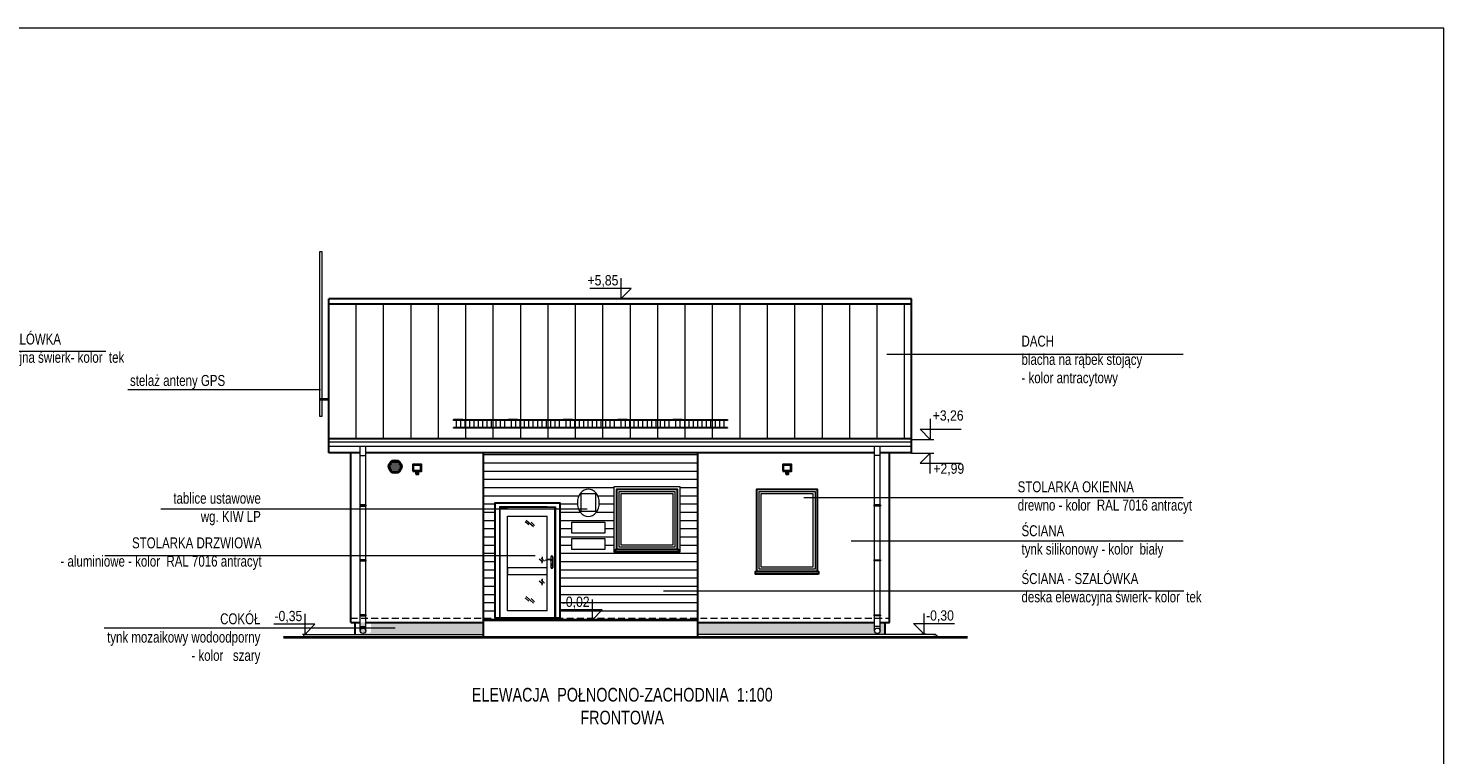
# Model space of a CAD drawing. Header units: inches. Extents: x 53216 to 117387, y -66787 to -22834.
# Tile 4 of 256: x 54785 to 57366, y -27970 to -26646. Entities that reach past the tile are written whole.
import ezdxf

# ---------------------------------------------------------------- set-up
doc = ezdxf.new("R2010")
doc.units = ezdxf.units.IN
doc.header["$MEASUREMENT"] = 0
doc.linetypes.add('HIDDEN', pattern=[0.375, 0.25, -0.125])
doc.layers.get('0').update_dxf_attribs({"lineweight": 0})
for name, color, linetype, lineweight in [('A--tabelka rysunku', 7, 'Continuous', 0), ('p--elewacja', 46, 'Continuous', 30), ('p--elewacja cienka', 251, 'Continuous', 0), ('p--koty wysok.', 141, 'Continuous', 0), ('p--opisy elewacji', 43, 'Continuous', 5), ('p--podpis rysunku', 7, 'Continuous', 0), ('p--tablice państwowe', 1, 'Continuous', 0)]:
    doc.layers.add(name, color=color, linetype=linetype, lineweight=lineweight)
doc.styles.add('1-50', font='arial.ttf', dxfattribs={"width": 0.75, "height": 12.5})
doc.styles.get("Standard").update_dxf_attribs({"font": 'arial.ttf', "width": 0.75})

# ---------------------------------------------------------------- blocks, each defined once
blk = doc.blocks.new('kota wykoń')
for p, q in [((0, 25), (0, 0)), ((0, 0), (-12.5, 12.5)), ((-12.5, 12.5), (37.5, 12.5))]:
    blk.add_line(p, q)
at = {"lineweight": 0}
blk.add_line((-2.5, 0), (2.5, 0), dxfattribs=at)
blk = doc.blocks.new('płotek-widok-1m')
at = {"linetype": 'Continuous', "ltscale": 12}
for p, q in [((17, 15.8), (0, 15.8)), ((100, 14.1), (0, 14.1)), ((100, 1.4), (0, 1.4)), ((25, 0), (0.5, 0)), ((5, 14.1), (5, 1.4)), ((13, 14.1), (13, 1.4)), ((21, 14.1), (21, 1.4)), ((29, 14.1), (29, 1.4)), ((37, 14.1), (37, 1.4)), ((45, 14.1), (45, 1.4)), ((53, 14.1), (53, 1.4)), ((61, 14.1), (61, 1.4)), ((69, 14.1), (69, 1.4)), ((77, 14.1), (77, 1.4)), ((85, 14.1), (85, 1.4)), ((93, 14.1), (93, 1.4))]:
    blk.add_line(p, q, dxfattribs=at)
for points in [[(0, 14.1), (0, 15.8), (100, 15.8), (100, 14.1)], [(100, 1.4), (100, 0), (0, 0), (0, 1.4)]]:
    blk.add_lwpolyline(points, dxfattribs=at)
blk = doc.blocks.new('naświeltlacz LED')
at = {"linetype": 'Continuous', "ltscale": 12}
for p, q in [((-1, -2), (-1, 0)), ((1, -2), (1, 0))]:
    blk.add_line(p, q, dxfattribs=at)
for points in [[(-8, 0), (8, 0), (8, 12), (-8, 12)], [(-7, 1), (7, 1), (7, 11), (-7, 11)], [(-2.5, -6), (2.5, -6), (2.5, -2), (-2.5, -2)]]:
    blk.add_lwpolyline(points, close=True, dxfattribs=at)
blk.add_circle((0, -4), 1.18, dxfattribs=at)

msp = doc.modelspace()

# ---------------------------------------------------------------- hatches: boundary and pattern name
at = {"layer": 'p--elewacja cienka', "linetype": 'Continuous', "lineweight": 5}
h = msp.add_hatch(dxfattribs=at)
h.set_pattern_fill('ANSI31', color=256, scale=400, angle=45, style=0)
h.set_pattern_definition([(90, (382.86, -5983.625), (-50, 3e-15), [])])
h.paths.add_polyline_path([(56395.514, -27395.24), (56395.514, -27148.73), (55333.014, -27148.73), (55333.014, -27395.173)])
at = {"layer": 'p--elewacja cienka'}
h = msp.add_hatch(dxfattribs=at)
h.set_pattern_fill('ANSI31', color=256, scale=30, angle=135, style=0)
h.set_pattern_definition([(180, (-3838.501, 14033.584), (-5e-16, -3.75), [])])
edge = h.paths.add_edge_path()
edge.add_arc((55454.014, -27444.91), 10, 0, 360)
at = {"layer": 'p--elewacja cienka', "linetype": 'Continuous', "lineweight": 5}
h = msp.add_hatch(dxfattribs=at)
h.set_pattern_fill('02-Tynk zaprawa', color=256, scale=10, angle=180, style=0)
h.set_pattern_definition([(170, (103451.703, -7047.36), (0.285407, 30.412473), [0, -10]), (168, (103448.703, -7052.36), (3.302908, 29.968163), [0, -10]), (-177, (103455.703, -7054.36), (-6.563226, 29.697206), [0, -15]), (-98, (103454.703, -7052.86), (-41.559146, -8.29683), [0, -5]), (157, (103455.703, -7053.86), (-6.688163, 35.429768), [0, -8]), (122, (103457.703, -7056.36), (-37.630472, -5.826453), [0, -6]), (101, (103457.703, -7050.36), (36.947797, 14.31294), [0, -9]), (140, (103451.703, -7047.36), (28.30916, 41.51616), [0, -10]), (88, (103448.703, -7052.36), (40.080332, 1.602193), [0, -10]), (-137, (103455.7, -7054.36), (-51.39665, 47.78477), [0, -15]), (-168, (103454.703, -7052.86), (-19.931417, 26.433664), [0, -5]), (117, (103455.703, -7053.86), (16.75938, 30.985855), [0, -9]), (174, (103457.7027, -7056.361), (-15.492735, -3.9019435), [0, -6]), (42, (103457.703, -7050.36), (37.989413, -31.73018), [0, -43]), (98, (103451.703, -7047.36), (29.012177, 9.126533), [1, -10]), (-168, (103448.703, -7052.36), (-9.171794, 28.720693), [1, -10]), (143, (103455.703, -7054.36), (14.061273, 26.96814), [1, -15]), (-78, (103454.703, -7052.86), (-36.21514, -22.010534), [1, -5]), (77, (103455.703, -7053.86), (33.730123, 12.73887), [1, -8]), (-161, (103457.703, -7056.36), (-2.787893, -37.976672), [1, -6]), (171, (103457.703, -7050.36), (-0.812874, 39.614887), [1, -9]), (-88, (103451.703, -7047.36), (-49.795044, -6.74193), [1, -10]), (-118, (103448.703, -7052.36), (-36.726318, 16.13002), [1, -10]), (37, (103455.7, -7054.36), (46.12023, -52.89541), [1, -15]), (68, (103454.703, -7052.86), (33.060008, 1.742376), [1, -5]), (-127, (103455.703, -7053.86), (-35.19673, 1.479925), [1, -9]), (54, (103457.7027, -7056.361), (4.3671853, 15.3680738), [1, -6]), (142, (103457.703, -7050.36), (24.651337, 42.922157), [1, -43]), (98, (103451.603, -7047.36), (29.012177, 9.126533), [1, -10]), (-168, (103448.603, -7052.36), (-9.171794, 28.720693), [1, -10]), (143, (103455.603, -7054.36), (14.061273, 26.96814), [1, -15]), (-78, (103454.603, -7052.86), (-36.21514, -22.010534), [1, -5]), (77, (103455.603, -7053.86), (33.730123, 12.73887), [1, -8]), (-161, (103457.803, -7056.36), (-2.787893, -37.976672), [1, -6]), (171, (103457.803, -7050.36), (-0.812874, 39.614887), [1, -9]), (-88, (103451.603, -7047.36), (-49.795044, -6.74193), [1, -10]), (-118, (103448.603, -7052.36), (-36.726318, 16.13002), [1, -10]), (37, (103455.6, -7054.36), (46.12023, -52.89541), [1, -15]), (68, (103454.603, -7052.86), (33.060008, 1.742376), [1, -5]), (-127, (103455.603, -7053.86), (-35.19673, 1.479925), [1, -9]), (54, (103457.8027, -7056.361), (4.3671853, 15.3680738), [1, -6]), (142, (103457.803, -7050.36), (24.651337, 42.922157), [1, -43])])
h.paths.add_polyline_path([(55614.914, -27750.91), (55390.814, -27750.91), (55390.814, -27728.91), (55400.164, -27728.91), (55400.164, -27736.531), (55400.164, -27744.16, 1), (55410.164, -27744.16), (55410.164, -27736.531), (55410.164, -27728.91), (55614.914, -27728.91)])
h = msp.add_hatch(dxfattribs=at)
h.set_pattern_fill('02-Tynk zaprawa', color=256, scale=10, angle=180, style=0)
h.set_pattern_definition([(170, (103451.703, -7047.36), (0.285407, 30.412473), [0, -10]), (168, (103448.703, -7052.36), (3.302908, 29.968163), [0, -10]), (-177, (103455.703, -7054.36), (-6.563226, 29.697206), [0, -15]), (-98, (103454.703, -7052.86), (-41.559146, -8.29683), [0, -5]), (157, (103455.703, -7053.86), (-6.688163, 35.429768), [0, -8]), (122, (103457.703, -7056.36), (-37.630472, -5.826453), [0, -6]), (101, (103457.703, -7050.36), (36.947797, 14.31294), [0, -9]), (140, (103451.703, -7047.36), (28.30916, 41.51616), [0, -10]), (88, (103448.703, -7052.36), (40.080332, 1.602193), [0, -10]), (-137, (103455.7, -7054.36), (-51.39665, 47.78477), [0, -15]), (-168, (103454.703, -7052.86), (-19.931417, 26.433664), [0, -5]), (117, (103455.703, -7053.86), (16.75938, 30.985855), [0, -9]), (174, (103457.7027, -7056.361), (-15.492735, -3.9019435), [0, -6]), (42, (103457.703, -7050.36), (37.989413, -31.73018), [0, -43]), (98, (103451.703, -7047.36), (29.012177, 9.126533), [1, -10]), (-168, (103448.703, -7052.36), (-9.171794, 28.720693), [1, -10]), (143, (103455.703, -7054.36), (14.061273, 26.96814), [1, -15]), (-78, (103454.703, -7052.86), (-36.21514, -22.010534), [1, -5]), (77, (103455.703, -7053.86), (33.730123, 12.73887), [1, -8]), (-161, (103457.703, -7056.36), (-2.787893, -37.976672), [1, -6]), (171, (103457.703, -7050.36), (-0.812874, 39.614887), [1, -9]), (-88, (103451.703, -7047.36), (-49.795044, -6.74193), [1, -10]), (-118, (103448.703, -7052.36), (-36.726318, 16.13002), [1, -10]), (37, (103455.7, -7054.36), (46.12023, -52.89541), [1, -15]), (68, (103454.703, -7052.86), (33.060008, 1.742376), [1, -5]), (-127, (103455.703, -7053.86), (-35.19673, 1.479925), [1, -9]), (54, (103457.7027, -7056.361), (4.3671853, 15.3680738), [1, -6]), (142, (103457.703, -7050.36), (24.651337, 42.922157), [1, -43]), (98, (103451.603, -7047.36), (29.012177, 9.126533), [1, -10]), (-168, (103448.603, -7052.36), (-9.171794, 28.720693), [1, -10]), (143, (103455.603, -7054.36), (14.061273, 26.96814), [1, -15]), (-78, (103454.603, -7052.86), (-36.21514, -22.010534), [1, -5]), (77, (103455.603, -7053.86), (33.730123, 12.73887), [1, -8]), (-161, (103457.803, -7056.36), (-2.787893, -37.976672), [1, -6]), (171, (103457.803, -7050.36), (-0.812874, 39.614887), [1, -9]), (-88, (103451.603, -7047.36), (-49.795044, -6.74193), [1, -10]), (-118, (103448.603, -7052.36), (-36.726318, 16.13002), [1, -10]), (37, (103455.6, -7054.36), (46.12023, -52.89541), [1, -15]), (68, (103454.603, -7052.86), (33.060008, 1.742376), [1, -5]), (-127, (103455.603, -7053.86), (-35.19673, 1.479925), [1, -9]), (54, (103457.8027, -7056.361), (4.3671853, 15.3680738), [1, -6]), (142, (103457.803, -7050.36), (24.651337, 42.922157), [1, -43])])
h.paths.add_polyline_path([(56005.614, -27750.91), (56005.614, -27728.91), (56328.164, -27728.91), (56328.164, -27736.531), (56328.164, -27744.16, 1), (56338.164, -27744.16), (56338.164, -27736.531), (56338.164, -27728.91), (56347.514, -27728.91), (56347.514, -27750.91)])

# ---------------------------------------------------------------- linework, layer by layer
at = {"layer": 'A--tabelka rysunku', "linetype": 'Continuous'}
msp.add_lwpolyline([(53405.894, -29515.629), (57365.894, -29515.629), (57365.894, -26645.629), (53405.894, -26645.629)], close=True, dxfattribs=at)
at = {"layer": 'p--elewacja', "ltscale": 35}
for p, q in [((56395.514, -27138.73), (55333.014, -27138.73)), ((55333.014, -27419.91), (55333.014, -27138.73)), ((56395.514, -27148.73), (55333.014, -27148.73)), ((56395.514, -27419.91), (56395.514, -27138.73)), ((56395.514, -27393.91), (55333.014, -27393.91)), ((55390.364, -27419.91), (55333.014, -27419.91)), ((55373.014, -27728.91), (55373.014, -27419.91)), ((56328.164, -27419.91), (55400.364, -27419.91)), ((55614.914, -27755.91), (55614.914, -27419.91)), ((56005.614, -27755.91), (56005.614, -27419.91)), ((56395.514, -27419.91), (56338.164, -27419.91)), ((56355.514, -27728.91), (56355.514, -27419.91)), ((55373.014, -27728.91), (55390.364, -27728.91)), ((55381.014, -27750.91), (55381.014, -27728.91)), ((55400.364, -27728.91), (55614.914, -27728.91)), ((55614.914, -27724.91), (56005.614, -27724.91)), ((55754.174, -27720.91), (55636.174, -27720.91)), ((56005.614, -27728.91), (56328.164, -27728.91)), ((56338.164, -27728.91), (56355.514, -27728.91)), ((56347.514, -27750.91), (56347.514, -27728.91))]:
    msp.add_line(p, q, dxfattribs=at)
at = {"layer": 'p--elewacja', "color": 104, "lineweight": 40, "ltscale": 35}
msp.add_line((55250.572, -27755.91), (56497.78, -27755.91), dxfattribs=at)
at = {"layer": 'p--elewacja', "ltscale": 35}
for points in [[(55968.214, -27595.91), (55858.214, -27595.91), (55858.214, -27485.91), (55968.214, -27485.91)], [(56223.645, -27635.91), (56113.645, -27635.91), (56113.645, -27485.91), (56223.645, -27485.91)], [(55970.714, -27600.91), (55855.714, -27600.91), (55855.714, -27595.91), (55970.714, -27595.91)], [(56226.145, -27640.91), (56111.145, -27640.91), (56111.145, -27635.91), (56226.145, -27635.91)]]:
    msp.add_lwpolyline(points, close=True, dxfattribs=at)
msp.add_lwpolyline([(55636.174, -27720.91), (55636.174, -27510.91), (55754.174, -27510.91), (55754.174, -27720.91)], dxfattribs=at)
for radius in [12, 10]:
    msp.add_circle((55454.014, -27444.91), radius, dxfattribs=at)
at = {"layer": 'p--elewacja cienka', "lineweight": 5}
for p, q in [((56395.514, -27400.41), (55333.014, -27400.41)), ((56395.514, -27407.91), (55333.014, -27407.91)), ((55390.364, -27744.16), (55390.364, -27407.91)), ((55400.364, -27744.16), (55400.364, -27407.91)), ((56328.164, -27744.16), (56328.164, -27407.91)), ((56338.164, -27744.16), (56338.164, -27407.91)), ((55390.364, -27424.705), (55400.364, -27424.705)), ((55614.914, -27422.91), (56005.614, -27422.91)), ((56338.164, -27424.705), (56328.164, -27424.705)), ((55614.914, -27437.91), (56005.614, -27437.91)), ((55614.914, -27452.91), (56005.614, -27452.91)), ((55614.914, -27467.91), (56005.614, -27467.91)), ((55614.914, -27482.91), (55853.214, -27482.91)), ((55973.214, -27482.91), (56005.614, -27482.91)), ((55614.914, -27497.91), (55789.138, -27497.91)), ((55823.305, -27497.91), (55853.214, -27497.91)), ((55973.214, -27497.91), (56005.614, -27497.91)), ((55390.364, -27514.826), (55400.364, -27514.826)), ((55614.914, -27512.91), (55636.174, -27512.91)), ((55614.914, -27527.91), (55636.174, -27527.91)), ((55754.174, -27512.91), (55786.285, -27512.91)), ((55754.174, -27527.91), (55791.557, -27527.91)), ((55820.886, -27527.91), (55853.214, -27527.91)), ((55826.157, -27512.91), (55853.214, -27512.91)), ((55973.214, -27512.91), (56005.614, -27512.91)), ((55973.214, -27527.91), (56005.614, -27527.91)), ((56338.164, -27514.826), (56328.164, -27514.826)), ((55614.914, -27542.91), (55636.174, -27542.91)), ((55614.914, -27557.91), (55636.174, -27557.91)), ((55754.174, -27542.91), (55853.214, -27542.91)), ((55754.174, -27557.91), (55776.221, -27557.91)), ((55836.221, -27557.91), (55853.214, -27557.91)), ((55973.214, -27542.91), (56005.614, -27542.91)), ((55973.214, -27557.91), (56005.614, -27557.91)), ((55614.914, -27572.91), (55636.174, -27572.91)), ((55614.914, -27587.91), (55636.174, -27587.91)), ((55754.174, -27572.91), (55853.214, -27572.91)), ((55754.174, -27587.91), (55776.221, -27587.91)), ((55836.221, -27587.91), (55853.214, -27587.91)), ((55973.214, -27572.91), (56005.614, -27572.91)), ((55973.214, -27587.91), (56005.614, -27587.91)), ((55614.914, -27602.91), (55636.174, -27602.91)), ((55754.174, -27602.91), (56005.614, -27602.91)), ((55614.914, -27617.91), (55636.174, -27617.91)), ((55614.914, -27632.91), (55636.174, -27632.91)), ((55754.174, -27617.91), (56005.614, -27617.91)), ((55754.174, -27632.91), (56005.614, -27632.91)), ((55614.914, -27647.91), (55636.174, -27647.91)), ((55614.914, -27662.91), (55636.174, -27662.91)), ((55754.174, -27647.91), (56005.614, -27647.91)), ((55754.174, -27662.91), (56005.614, -27662.91)), ((55614.914, -27677.91), (55636.174, -27677.91)), ((55754.174, -27677.91), (56005.614, -27677.91)), ((55614.914, -27692.91), (55636.174, -27692.91)), ((55614.914, -27707.91), (55636.174, -27707.91)), ((55754.174, -27692.91), (56005.614, -27692.91)), ((55754.174, -27707.91), (56005.614, -27707.91)), ((55390.364, -27736.531), (55400.364, -27736.531)), ((55614.914, -27722.91), (56005.614, -27722.91)), ((56338.164, -27736.531), (56328.164, -27736.531)), ((55289.014, -27750.91), (55614.914, -27750.91)), ((56439.514, -27750.91), (56005.614, -27750.91))]:
    msp.add_line(p, q, dxfattribs=at)
at = {"layer": 'p--elewacja cienka', "linetype": 'Continuous', "lineweight": 5}
for p, q in [((55731.374, -27519.21), (55658.974, -27519.21)), ((55691.148, -27544.804), (55697.745, -27550.682)), ((55693.144, -27542.564), (55706.338, -27554.32)), ((55701.737, -27546.202), (55708.334, -27552.08)), ((55716.525, -27612.884), (55723.122, -27618.761)), ((55719.936, -27611.486), (55726.534, -27617.364)), ((55721.932, -27609.246), (55721.127, -27621.001)), ((55737.774, -27609.46), (55737.774, -27614.315)), ((55737.974, -27609.46), (55737.974, -27614.345)), ((55741.174, -27628.66), (55741.174, -27609.46)), ((55741.374, -27609.46), (55741.374, -27628.66)), ((55737.774, -27615.749), (55737.774, -27628.66)), ((55737.974, -27615.807), (55737.974, -27628.66)), ((55739.074, -27624.51), (55739.074, -27623.248)), ((55740.074, -27624.51), (55740.074, -27623.248)), ((55716.525, -27652.839), (55723.122, -27658.716)), ((55719.936, -27651.441), (55726.534, -27657.319)), ((55721.932, -27649.201), (55721.127, -27660.956)), ((55691.148, -27684.14), (55697.745, -27690.017)), ((55693.144, -27681.9), (55706.338, -27693.655)), ((55701.737, -27685.537), (55708.334, -27691.415))]:
    msp.add_line(p, q, dxfattribs=at)
at = {"layer": 'p--elewacja cienka', "linetype": 'HIDDEN', "lineweight": 5, "ltscale": 50}
msp.add_line((55373.014, -27720.91), (56355.514, -27720.91), dxfattribs=at)
at = {"layer": 'p--elewacja cienka', "ltscale": 35}
for points in [[(55320.85, -27321.064), (55320.85, -27053.064), (55315.85, -27053.064), (55315.85, -27353.064), (55320.85, -27353.064), (55320.85, -27323.064)], [(55333.014, -27321.064), (55315.85, -27321.064), (55315.85, -27323.064), (55333.014, -27323.064)]]:
    msp.add_lwpolyline(points, dxfattribs=at)
at = {"layer": 'p--elewacja cienka', "lineweight": 5}
for points in [[(55973.214, -27600.91), (55853.214, -27600.91), (55853.214, -27480.91), (55973.214, -27480.91)], [(55964.214, -27591.91), (55862.214, -27591.91), (55862.214, -27489.91), (55964.214, -27489.91)], [(55960.214, -27587.91), (55866.214, -27587.91), (55866.214, -27493.91), (55960.214, -27493.91)], [(56219.645, -27631.91), (56117.645, -27631.91), (56117.645, -27489.91), (56219.645, -27489.91)], [(56215.645, -27627.91), (56121.645, -27627.91), (56121.645, -27493.91), (56215.645, -27493.91)], [(55401.364, -27514.826), (55389.364, -27514.826), (55389.364, -27516.826), (55401.364, -27516.826)], [(56327.164, -27514.826), (56339.164, -27514.826), (56339.164, -27516.826), (56327.164, -27516.826)], [(55401.364, -27614.826), (55389.364, -27614.826), (55389.364, -27616.826), (55401.364, -27616.826)], [(56327.164, -27614.826), (56339.164, -27614.826), (56339.164, -27616.826), (56327.164, -27616.826)], [(55401.364, -27714.826), (55389.364, -27714.826), (55389.364, -27716.826), (55401.364, -27716.826)], [(56327.164, -27714.826), (56339.164, -27714.826), (56339.164, -27716.826), (56327.164, -27716.826)]]:
    msp.add_lwpolyline(points, close=True, dxfattribs=at)
at = {"layer": 'p--elewacja cienka', "linetype": 'Continuous', "lineweight": 5}
for points in [[(55658.974, -27517.91), (55643.974, -27517.91), (55643.974, -27720.91), (55658.974, -27720.91)], [(55645.274, -27720.91), (55645.274, -27519.21), (55658.974, -27519.21)], [(55731.374, -27517.91), (55658.974, -27517.91)], [(55658.974, -27707.91), (55658.974, -27534.91)], [(55658.974, -27534.91), (55658.974, -27534.91), (55731.374, -27534.91)], [(55731.374, -27517.91), (55746.374, -27517.91), (55746.374, -27720.91), (55731.374, -27720.91)], [(55745.074, -27720.91), (55745.074, -27519.21), (55731.374, -27519.21)], [(55731.374, -27707.91), (55731.374, -27534.91)], [(55731.374, -27707.91), (55658.974, -27707.91)], [(55658.974, -27720.91), (55731.374, -27720.91)]]:
    msp.add_lwpolyline(points, dxfattribs=at)
msp.add_lwpolyline([(55731.374, -27629.21), (55658.974, -27629.21), (55658.974, -27641.71), (55731.374, -27641.71)], close=True, dxfattribs=at)
at = {"layer": 'p--elewacja cienka', "lineweight": 5}
for points in [[(55293.014, -27750.91), (55293.014, -27750.91), (55289.014, -27750.91), (55287.014, -27752.91), (55287.014, -27755.91)], [(56435.514, -27750.91), (56435.514, -27750.91), (56439.514, -27750.91), (56441.514, -27752.91), (56441.514, -27755.91)]]:
    msp.add_lwpolyline(points, dxfattribs=at)
at = {"layer": 'p--elewacja cienka', "linetype": 'Continuous', "lineweight": 5}
for centre in [(55739.574, -27608.76), (55739.574, -27629.36)]:
    msp.add_circle(centre, 0.3, dxfattribs=at)
at = {"layer": 'p--elewacja cienka', "lineweight": 5}
for centre in [(55395.364, -27744.16), (56333.164, -27744.16)]:
    msp.add_circle(centre, 5, dxfattribs=at)
at = {"layer": 'p--elewacja cienka', "linetype": 'Continuous', "lineweight": 5}
for centre, radius, start, end in [((55734.774, -27634.801), 20.704, 76.59512, 108.881173), ((55733.03, -27632.687), 17.59, 70.130234, 106.364988), ((55739.574, -27609.46), 1.8, 0, 180), ((55739.574, -27609.46), 1.6, 0, 180), ((55739.574, -27615.51), 0.85, 228.288953, 90), ((55728.215, -27615.51), 0.332, 115.217939, 244.782061), ((55739.574, -27628.66), 1.8, 180, 0), ((55739.574, -27628.66), 1.6, 180, 0), ((55739.574, -27622.56), 0.85, 306.031879, 233.968121), ((55739.574, -27624.51), 0.5, 180, 0)]:
    msp.add_arc(centre, radius, start, end, dxfattribs=at)
at = {"layer": 'p--koty wysok.'}
for p, q in [((56395.514, -27395.24), (56435.968, -27395.24)), ((56395.514, -27420.052), (56435.968, -27420.052))]:
    msp.add_line(p, q, dxfattribs=at)
at = {"layer": 'p--opisy elewacji', "linetype": 'Continuous', "lineweight": 5}
for p, q in [((54926.696, -27234.79), (54239.195, -27234.79)), ((56891.142, -27240.2), (56350.293, -27240.2)), ((54966.305, -27304.101), (55317.622, -27304.101)), ((56891.142, -27501.49), (56198.948, -27501.49)), ((55026.503, -27521.711), (55804.198, -27521.711)), ((56891.142, -27580.789), (56285.684, -27580.789)), ((54924.292, -27606.872), (55709.485, -27606.872)), ((56892.283, -27671.952), (55943.353, -27671.952)), ((54923.15, -27739.001), (55454.199, -27739.001))]:
    msp.add_line(p, q, dxfattribs=at)
at = {"layer": 'p--tablice państwowe', "color": 1, "linetype": 'Continuous'}
for points in [[(55819.376, -27526.43), (55793.276, -27526.43), (55793.276, -27493.703), (55819.376, -27493.703)], [(55836.221, -27565.91), (55776.221, -27565.91), (55776.221, -27545.91), (55836.221, -27545.91)], [(55836.221, -27595.91), (55776.221, -27595.91), (55776.221, -27575.91), (55836.221, -27575.91)]]:
    msp.add_lwpolyline(points, close=True, dxfattribs=at)
at = {"layer": 'p--tablice państwowe', "color": 1, "linetype": 'Continuous', "extrusion": (0, 0, -1)}
msp.add_ellipse((55806.221, -27510.91), major_axis=(0, -25), ratio=0.8, dxfattribs=at)

# ---------------------------------------------------------------- block references
at = {"layer": 'p--elewacja', "ltscale": 35}
for p in [(55493.964, -27452.91), (56168.645, -27452.91)]:
    msp.add_blockref('naświeltlacz LED', p, dxfattribs=at)
at = {"layer": 'p--elewacja cienka', "ltscale": 35}
for p in [(55560.264, -27374.69), (55660.264, -27374.69), (55760.264, -27374.69), (55860.264, -27374.69), (55960.264, -27374.69)]:
    msp.add_blockref('płotek-widok-1m', p, dxfattribs=at)
at = {"layer": 'p--koty wysok.', "yscale": 1.5, "zscale": 1.5}
for p, xscale in [((55865.414, -27138.73), -1.5), ((56429.783, -27395.24), 1.5), ((55812.914, -27724.91), -1.5), ((55289.014, -27750.91), -1.5), ((56417.667, -27749.91), 1.5)]:
    msp.add_blockref('kota wykoń', p, dxfattribs=dict(at, xscale=xscale))
at = {"layer": 'p--koty wysok.', "xscale": -1.5, "yscale": 1.5, "zscale": 1.5, "rotation": 180}
msp.add_blockref('kota wykoń', (56429.783, -27420.052), dxfattribs=at)

# ---------------------------------------------------------------- texts
at = {"layer": 'p--koty wysok.', "char_height": 18.75, "width": 207.41597, "style": '1-50'}
for s, insert, attachment_point in [('{\\W0.85;+5,85}', (55861.045, -27095.71), 3), ('{\\W0.85;+3,26}', (56434.151, -27342.22), 1), ('{\\W0.85;+2,99}', (56435.292, -27461.336), 7), ('{\\W0.85;-0,02}', (55808.545, -27681.89), 3), ('{\\W0.85;-0,35}', (55284.645, -27707.89), 3), ('{\\W0.85;-0,30}', (56422.036, -27706.89), 1)]:
    msp.add_mtext(s, dxfattribs=dict(at, insert=insert, attachment_point=attachment_point))
at = {"layer": 'p--opisy elewacji', "linetype": 'Continuous', "lineweight": 5, "char_height": 20, "style": '1-50'}
for s, insert, width, attachment_point in [('ŚCIANA - SZALÓWKA\\Pdeska elewacyjna świerk- kolor  tek', (54631.635, -27202.197), 397.02322, 1), ('DACH\\Pblacha na rąbek stojący \\P- kolor antracytowy ', (56596.081, -27206.012), 453.79067, 1), ('stelaż anteny GPS', (54970.474, -27277.737), 397.02322, 1), ('STOLARKA OKIENNA\\Pdrewno - kolor  RAL 7016 antracyt', (56589.102, -27471.644), 443.3554, 1), ('tablice ustawowe \\Pwg. KIW LP ', (55209.067, -27492.463), 426.36332, 3), ('ŚCIANA \\Ptynk silikonowy - kolor  biały', (56596.081, -27551.753), 311.03592, 1), ('STOLARKA DRZWIOWA\\P- aluminiowe - kolor  RAL 7016 antracyt', (55210.473, -27573.877), 426.36332, 3), ('ŚCIANA - SZALÓWKA\\Pdeska elewacyjna świerk- kolor  tek', (56596.081, -27639.005), 397.02322, 1), ('COKÓŁ\\Ptynk mozaikowy wodoodporny \\P- kolor   szary ', (55208.211, -27712.344), 394.36235, 3)]:
    msp.add_mtext(s, dxfattribs=dict(at, insert=insert, width=width, attachment_point=attachment_point))
at = {"layer": 'p--podpis rysunku', "insert": (55475.107, -27848.266), "char_height": 25, "width": 785.93479, "attachment_point": 1}
msp.add_mtext('\\pxqc;{\\W0.75;ELEWACJA  POŁNOCNO-ZACHODNIA  1:100\\P\\pxqc;FRONTOWA}', dxfattribs=at)

doc.saveas('drawing.dxf')
